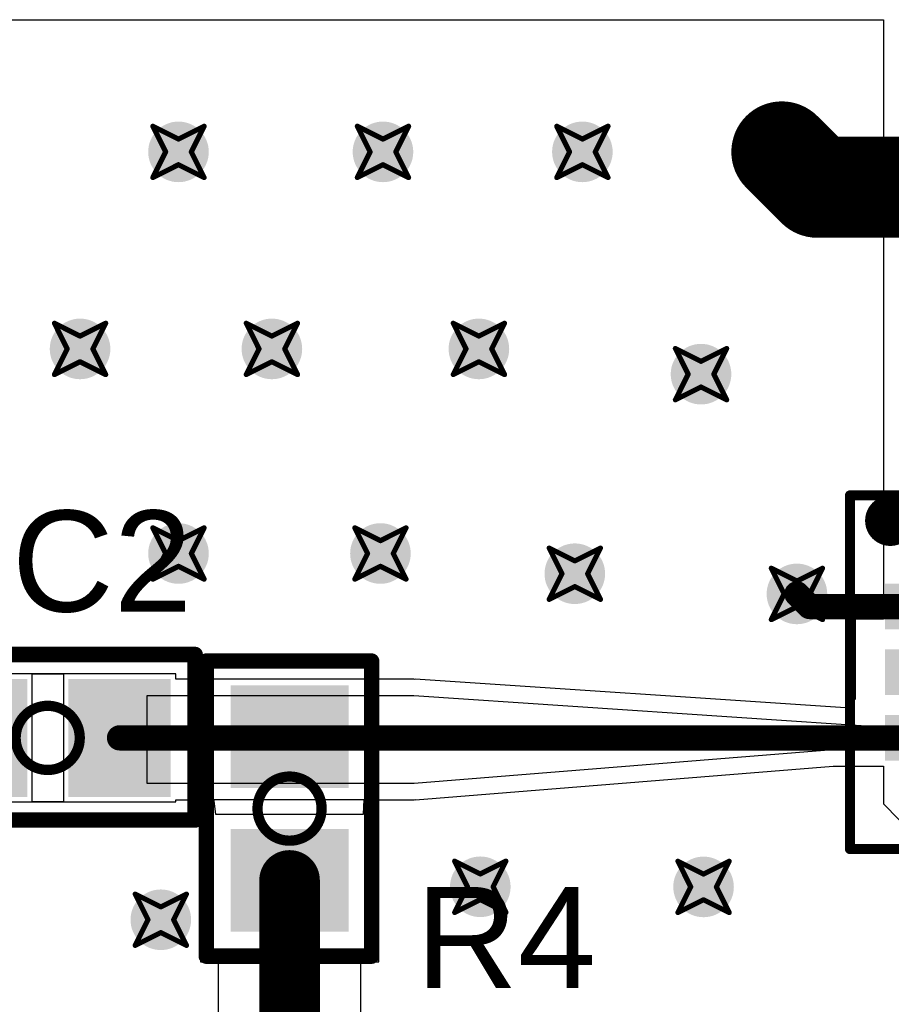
# Model space of a CAD drawing. Header units: millimetres. Extents: x 3.32 to 8.49, y 3.09 to 5.98.
# Tile 18 of 22: x 4.78 to 5.12, y 4.65 to 5.03. Entities that reach past the tile are written whole.
import ezdxf

# ---------------------------------------------------------------- set-up
doc = ezdxf.new("R2010")
doc.units = ezdxf.units.MM
doc.header["$MEASUREMENT"] = 0
for name, color, linetype in [('BottomLayer', 5, 'Continuous'), ('DrillDrawing', 1, 'Continuous'), ('Mechanical13', 56, 'Continuous'), ('Mechanical15', 56, 'Continuous'), ('Mechanical3', 76, 'Continuous'), ('TopLayer', 1, 'Continuous'), ('TopOverlay', 2, 'Continuous'), ('TopPaste', 8, 'Continuous'), ('TopSolder', 216, 'Continuous'), ('ViaHoleLayer', 16, 'Continuous')]:
    doc.layers.add(name, color=color, linetype=linetype)
doc.styles.add('Arial', font='arial.ttf', dxfattribs={"height": 0.2})

# ---------------------------------------------------------------- blocks, each defined once
blk = doc.blocks.new('SDB06A_1')
at = {"layer": 'TopLayer'}
for points in [[(-0.03051, 0.05709), (-0.02067, 0.05709), (-0.02067, 0.03346), (-0.03051, 0.03346)], [(-0.00492, 0.05709), (0.00492, 0.05709), (0.00492, 0.03346), (-0.00492, 0.03346)], [(0.02067, 0.05709), (0.03051, 0.05709), (0.03051, 0.03346), (0.02067, 0.03346)], [(-0.02362, 0.01476), (0.02362, 0.01476), (0.02362, -0.01476), (-0.02362, -0.01476)], [(-0.03051, -0.03346), (-0.02067, -0.03346), (-0.02067, -0.05709), (-0.03051, -0.05709)], [(-0.00492, -0.03346), (0.00492, -0.03346), (0.00492, -0.05709), (-0.00492, -0.05709)], [(0.02067, -0.03346), (0.03051, -0.03346), (0.03051, -0.05709), (0.02067, -0.05709)]]:
    blk.add_hatch(color=1, dxfattribs=at).paths.add_polyline_path(points)
at = {"layer": 'TopPaste'}
for points in [[(-0.03051, 0.05709), (-0.02067, 0.05709), (-0.02067, 0.03346), (-0.03051, 0.03346)], [(-0.00492, 0.05709), (0.00492, 0.05709), (0.00492, 0.03346), (-0.00492, 0.03346)], [(0.02067, 0.05709), (0.03051, 0.05709), (0.03051, 0.03346), (0.02067, 0.03346)], [(-0.02362, 0.01476), (0.02362, 0.01476), (0.02362, -0.01476), (-0.02362, -0.01476)], [(-0.03051, -0.03346), (-0.02067, -0.03346), (-0.02067, -0.05709), (-0.03051, -0.05709)], [(-0.00492, -0.03346), (0.00492, -0.03346), (0.00492, -0.05709), (-0.00492, -0.05709)], [(0.02067, -0.03346), (0.03051, -0.03346), (0.03051, -0.05709), (0.02067, -0.05709)]]:
    blk.add_hatch(color=8, dxfattribs=at).paths.add_polyline_path(points)
at = {"layer": 'TopSolder'}
for points in [[(-0.03451, 0.06109), (-0.01667, 0.06109), (-0.01667, 0.02946), (-0.03451, 0.02946)], [(-0.00892, 0.06109), (0.00892, 0.06109), (0.00892, 0.02946), (-0.00892, 0.02946)], [(0.01667, 0.06109), (0.03451, 0.06109), (0.03451, 0.02946), (0.01667, 0.02946)], [(-0.02762, 0.01876), (0.02762, 0.01876), (0.02762, -0.01876), (-0.02762, -0.01876)], [(-0.03451, -0.02946), (-0.01667, -0.02946), (-0.01667, -0.06109), (-0.03451, -0.06109)], [(-0.00892, -0.02946), (0.00892, -0.02946), (0.00892, -0.06109), (-0.00892, -0.06109)], [(0.01667, -0.02946), (0.03451, -0.02946), (0.03451, -0.06109), (0.01667, -0.06109)]]:
    blk.add_hatch(color=216, dxfattribs=at).paths.add_polyline_path(points)
at = {"layer": 'Mechanical13', "const_width": 0.00394}
for points in [[(-0.04528, -0.05118), (-0.04528, 0.05118)], [(0.04528, 0.05118), (-0.04528, 0.05118)], [(0.04528, -0.05118), (0.04528, 0.05118)], [(0.04528, -0.05118), (-0.04528, -0.05118)]]:
    blk.add_lwpolyline(points, dxfattribs=at)
at = {"layer": 'Mechanical13'}
for points, const_width in [([(-0.04626, 0.05118, 1), (-0.04429, 0.05118, 1)], 0.00197), ([(-0.04626, 0.05118, 1), (-0.04429, 0.05118, 1)], 0.00197), ([(0.04429, 0.05118, 1), (0.04626, 0.05118, 1)], 0.00197), ([(0.04429, 0.05118, 1), (0.04626, 0.05118, 1)], 0.00197), ([(0.01181, 0.01378, 1), (-0.02756, 0.01378, 1)], 0.00394), ([(-0.02854, 0.01378, 1), (-0.02657, 0.01378, 1)], 0.00197), ([(0.01083, 0.01378, 1), (0.0128, 0.01378, 1)], 0.00197), ([(-0.04626, -0.05118, 1), (-0.04429, -0.05118, 1)], 0.00197), ([(-0.04626, -0.05118, 1), (-0.04429, -0.05118, 1)], 0.00197), ([(0.04429, -0.05118, 1), (0.04626, -0.05118, 1)], 0.00197), ([(0.04429, -0.05118, 1), (0.04626, -0.05118, 1)], 0.00197)]:
    blk.add_lwpolyline(points, format="xyb", close=True, dxfattribs=dict(at, const_width=const_width))
at = {"layer": 'Mechanical15', "const_width": 0.00394}
for points in [[(-0.0689, -0.0748), (-0.0689, 0.0748)], [(0.0689, 0.0748), (-0.0689, 0.0748)], [(0.0689, -0.0748), (0.0689, 0.0748)], [(0, -0.01969), (0, 0.01969)], [(0.01969, 0), (-0.01969, 0)], [(0.0689, -0.0748), (-0.0689, -0.0748)]]:
    blk.add_lwpolyline(points, dxfattribs=at)
at = {"layer": 'Mechanical15', "const_width": 0.00197}
for points in [[(-0.06988, 0.0748, 1), (-0.06791, 0.0748, 1)], [(-0.06988, 0.0748, 1), (-0.06791, 0.0748, 1)], [(0.06791, 0.0748, 1), (0.06988, 0.0748, 1)], [(0.06791, 0.0748, 1), (0.06988, 0.0748, 1)], [(-0.00098, 0.01969, 1), (0.00098, 0.01969, 1)], [(-0.02067, 0, 1), (-0.0187, 0, 1)], [(0.0187, 0, 1), (0.02067, 0, 1)], [(-0.00098, -0.01969, 1), (0.00098, -0.01969, 1)], [(-0.06988, -0.0748, 1), (-0.06791, -0.0748, 1)], [(-0.06988, -0.0748, 1), (-0.06791, -0.0748, 1)], [(0.06791, -0.0748, 1), (0.06988, -0.0748, 1)], [(0.06791, -0.0748, 1), (0.06988, -0.0748, 1)]]:
    blk.add_lwpolyline(points, format="xyb", close=True, dxfattribs=at)
at = {"layer": 'TopOverlay', "const_width": 0.00591}
for points in [[(-0.04528, 0.01969), (-0.04528, 0.05118)], [(-0.03937, 0.05118), (-0.04528, 0.05118)], [(0.04528, 0.05118), (0.03937, 0.05118)], [(0.04528, 0.01969), (0.04528, 0.05118)], [(-0.04528, -0.05118), (-0.04528, -0.01969)], [(0.04528, -0.05118), (0.04528, -0.01969)], [(-0.03937, -0.05118), (-0.04528, -0.05118)], [(0.04528, -0.05118), (0.03937, -0.05118)]]:
    blk.add_lwpolyline(points, dxfattribs=at)
at = {"layer": 'TopOverlay'}
for points, const_width in [([(-0.04675, 0.05118, 1), (-0.0438, 0.05118, 1)], 0.00295), ([(-0.04675, 0.05118, 1), (-0.0438, 0.05118, 1)], 0.00295), ([(-0.04085, 0.05118, 1), (-0.03789, 0.05118, 1)], 0.00295), ([(0.03789, 0.05118, 1), (0.04085, 0.05118, 1)], 0.00295), ([(0.0438, 0.05118, 1), (0.04675, 0.05118, 1)], 0.00295), ([(0.0438, 0.05118, 1), (0.04675, 0.05118, 1)], 0.00295), ([(-0.04675, 0.01969, 1), (-0.0438, 0.01969, 1)], 0.00295), ([(0.0438, 0.01969, 1), (0.04675, 0.01969, 1)], 0.00295), ([(-0.04675, -0.01969, 1), (-0.0438, -0.01969, 1)], 0.00295), ([(0.0438, -0.01969, 1), (0.04675, -0.01969, 1)], 0.00295), ([(-0.05413, -0.05906, 1), (-0.06398, -0.05906, 1)], 0.00984), ([(-0.04675, -0.05118, 1), (-0.0438, -0.05118, 1)], 0.00295), ([(-0.04675, -0.05118, 1), (-0.0438, -0.05118, 1)], 0.00295), ([(-0.04085, -0.05118, 1), (-0.03789, -0.05118, 1)], 0.00295), ([(0.03789, -0.05118, 1), (0.04085, -0.05118, 1)], 0.00295), ([(0.0438, -0.05118, 1), (0.04675, -0.05118, 1)], 0.00295), ([(0.0438, -0.05118, 1), (0.04675, -0.05118, 1)], 0.00295), ([(-0.06644, -0.05906, 1), (-0.06152, -0.05906, 1)], 0.00492), ([(-0.05659, -0.05906, 1), (-0.05167, -0.05906, 1)], 0.00492)]:
    blk.add_lwpolyline(points, format="xyb", close=True, dxfattribs=dict(at, const_width=const_width))
blk = doc.blocks.new('SM_RC_0603_4')
at = {"layer": 'TopLayer'}
for points in [[(-0.044, -0.019), (-0.044, 0.019), (-0.012, 0.019), (-0.012, -0.019)], [(0.012, -0.019), (0.012, 0.019), (0.044, 0.019), (0.044, -0.019)]]:
    blk.add_hatch(color=1, dxfattribs=at).paths.add_polyline_path(points)
at = {"layer": 'TopPaste'}
for points in [[(-0.044, -0.019), (-0.044, 0.019), (-0.012, 0.019), (-0.012, -0.019)], [(0.012, -0.019), (0.012, 0.019), (0.044, 0.019), (0.044, -0.019)]]:
    blk.add_hatch(color=8, dxfattribs=at).paths.add_polyline_path(points)
at = {"layer": 'TopSolder'}
for points in [[(-0.048, -0.023), (-0.048, 0.023), (-0.008, 0.023), (-0.008, -0.023)], [(0.008, -0.023), (0.008, 0.023), (0.048, 0.023), (0.048, -0.023)]]:
    blk.add_hatch(color=216, dxfattribs=at).paths.add_polyline_path(points)
at = {"layer": 'Mechanical3', "const_width": 0.004}
for points in [[(-0.0125, 0, -0.414214), (0, 0.0125)], [(0, 0.0125, -0.414214), (0.0125, 0)], [(0, -0.0125, -0.414214), (-0.0125, 0)], [(0.0125, 0, -0.414214), (0, -0.0125)]]:
    blk.add_lwpolyline(points, format="xyb", dxfattribs=at)
at = {"layer": 'Mechanical3', "const_width": 0.002}
for points in [[(-0.001, 0.0125, 1), (0.001, 0.0125, 1)], [(-0.001, 0.0125, 1), (0.001, 0.0125, 1)], [(-0.0135, 0, 1), (-0.0115, 0, 1)], [(-0.0135, 0, 1), (-0.0115, 0, 1)], [(0.0115, 0, 1), (0.0135, 0, 1)], [(0.0115, 0, 1), (0.0135, 0, 1)], [(-0.001, -0.0125, 1), (0.001, -0.0125, 1)], [(-0.001, -0.0125, 1), (0.001, -0.0125, 1)]]:
    blk.add_lwpolyline(points, format="xyb", close=True, dxfattribs=at)
at = {"layer": 'TopOverlay', "const_width": 0.006}
for points in [[(-0.0575, -0.0325), (-0.0575, 0.032)], [(0.0575, 0.032), (-0.0575, 0.032)], [(0.0575, -0.0325), (0.0575, 0.032)], [(0.0575, -0.0325), (-0.0575, -0.0325)]]:
    blk.add_lwpolyline(points, dxfattribs=at)
at = {"layer": 'TopOverlay', "const_width": 0.003}
for points in [[(-0.059, 0.032, 1), (-0.056, 0.032, 1)], [(-0.059, 0.032, 1), (-0.056, 0.032, 1)], [(0.056, 0.032, 1), (0.059, 0.032, 1)], [(0.056, 0.032, 1), (0.059, 0.032, 1)], [(-0.059, -0.0325, 1), (-0.056, -0.0325, 1)], [(-0.059, -0.0325, 1), (-0.056, -0.0325, 1)], [(0.056, -0.0325, 1), (0.059, -0.0325, 1)], [(0.056, -0.0325, 1), (0.059, -0.0325, 1)]]:
    blk.add_lwpolyline(points, format="xyb", close=True, dxfattribs=at)
blk = doc.blocks.new('SM_RC_0603_16')
at = {"layer": 'TopLayer'}
for points in [[(-0.044, -0.019), (-0.044, 0.019), (-0.012, 0.019), (-0.012, -0.019)], [(0.012, -0.019), (0.012, 0.019), (0.044, 0.019), (0.044, -0.019)]]:
    blk.add_hatch(color=1, dxfattribs=at).paths.add_polyline_path(points)
at = {"layer": 'TopPaste'}
for points in [[(-0.044, -0.019), (-0.044, 0.019), (-0.012, 0.019), (-0.012, -0.019)], [(0.012, -0.019), (0.012, 0.019), (0.044, 0.019), (0.044, -0.019)]]:
    blk.add_hatch(color=8, dxfattribs=at).paths.add_polyline_path(points)
at = {"layer": 'TopSolder'}
for points in [[(-0.048, -0.023), (-0.048, 0.023), (-0.008, 0.023), (-0.008, -0.023)], [(0.008, -0.023), (0.008, 0.023), (0.048, 0.023), (0.048, -0.023)]]:
    blk.add_hatch(color=216, dxfattribs=at).paths.add_polyline_path(points)
at = {"layer": 'Mechanical3', "const_width": 0.004}
for points in [[(-0.0125, 0, -0.414214), (0, 0.0125)], [(0, 0.0125, -0.414214), (0.0125, 0)], [(0, -0.0125, -0.414214), (-0.0125, 0)], [(0.0125, 0, -0.414214), (0, -0.0125)]]:
    blk.add_lwpolyline(points, format="xyb", dxfattribs=at)
at = {"layer": 'Mechanical3', "const_width": 0.002}
for points in [[(-0.001, 0.0125, 1), (0.001, 0.0125, 1)], [(-0.001, 0.0125, 1), (0.001, 0.0125, 1)], [(-0.0135, 0, 1), (-0.0115, 0, 1)], [(-0.0135, 0, 1), (-0.0115, 0, 1)], [(0.0115, 0, 1), (0.0135, 0, 1)], [(0.0115, 0, 1), (0.0135, 0, 1)], [(-0.001, -0.0125, 1), (0.001, -0.0125, 1)], [(-0.001, -0.0125, 1), (0.001, -0.0125, 1)]]:
    blk.add_lwpolyline(points, format="xyb", close=True, dxfattribs=at)
at = {"layer": 'TopOverlay', "const_width": 0.006}
for points in [[(-0.0575, 0.032), (-0.0575, -0.0325)], [(0.0575, 0.032), (-0.0575, 0.032)], [(0.0575, 0.032), (0.0575, -0.0325)], [(0.0575, -0.0325), (-0.0575, -0.0325)]]:
    blk.add_lwpolyline(points, dxfattribs=at)
at = {"layer": 'TopOverlay', "const_width": 0.003}
for points in [[(-0.059, 0.032, 1), (-0.056, 0.032, 1)], [(-0.059, 0.032, 1), (-0.056, 0.032, 1)], [(0.056, 0.032, 1), (0.059, 0.032, 1)], [(0.056, 0.032, 1), (0.059, 0.032, 1)], [(-0.059, -0.0325, 1), (-0.056, -0.0325, 1)], [(-0.059, -0.0325, 1), (-0.056, -0.0325, 1)], [(0.056, -0.0325, 1), (0.059, -0.0325, 1)], [(0.056, -0.0325, 1), (0.059, -0.0325, 1)]]:
    blk.add_lwpolyline(points, format="xyb", close=True, dxfattribs=at)

msp = doc.modelspace()

# ---------------------------------------------------------------- hatches: boundary and pattern name
at = {"layer": 'BottomLayer'}
h = msp.add_hatch(color=5, dxfattribs=at)
edge = h.paths.add_edge_path()
edge.add_arc((4.83858, 4.98032), 0.01181, 0, 360)
h = msp.add_hatch(color=5, dxfattribs=at)
edge = h.paths.add_edge_path()
edge.add_arc((4.91831, 4.98032), 0.01181, 0, 360)
h = msp.add_hatch(color=5, dxfattribs=at)
edge = h.paths.add_edge_path()
edge.add_arc((4.99606, 4.98032), 0.01181, 0, 360)
h = msp.add_hatch(color=5, dxfattribs=at)
edge = h.paths.add_edge_path()
edge.add_arc((5.07382, 4.98032), 0.01181, 0, 360)
h = msp.add_hatch(color=5, dxfattribs=at)
edge = h.paths.add_edge_path()
edge.add_arc((4.8002, 4.90354), 0.01181, 0, 360)
h = msp.add_hatch(color=5, dxfattribs=at)
edge = h.paths.add_edge_path()
edge.add_arc((4.875, 4.90354), 0.01181, 0, 360)
h = msp.add_hatch(color=5, dxfattribs=at)
edge = h.paths.add_edge_path()
edge.add_arc((4.95571, 4.90354), 0.01181, 0, 360)
h = msp.add_hatch(color=5, dxfattribs=at)
edge = h.paths.add_edge_path()
edge.add_arc((5.04232, 4.8937), 0.01181, 0, 360)
h = msp.add_hatch(color=5, dxfattribs=at)
edge = h.paths.add_edge_path()
edge.add_arc((4.83858, 4.82382), 0.01181, 0, 360)
h = msp.add_hatch(color=5, dxfattribs=at)
edge = h.paths.add_edge_path()
edge.add_arc((4.91732, 4.82382), 0.01181, 0, 360)
h = msp.add_hatch(color=5, dxfattribs=at)
edge = h.paths.add_edge_path()
edge.add_arc((4.99311, 4.81594), 0.01181, 0, 360)
h = msp.add_hatch(color=5, dxfattribs=at)
edge = h.paths.add_edge_path()
edge.add_arc((5.07972, 4.80807), 0.01181, 0, 360)
h = msp.add_hatch(color=5, dxfattribs=at)
edge = h.paths.add_edge_path()
edge.add_arc((4.95626, 4.69395), 0.01181, 0, 360)
h = msp.add_hatch(color=5, dxfattribs=at)
edge = h.paths.add_edge_path()
edge.add_arc((5.04331, 4.6939), 0.01181, 0, 360)
h = msp.add_hatch(color=5, dxfattribs=at)
edge = h.paths.add_edge_path()
edge.add_arc((4.83169, 4.6811), 0.01181, 0, 360)
at = {"layer": 'TopLayer'}
h = msp.add_hatch(color=1, dxfattribs=at)
edge = h.paths.add_edge_path()
edge.add_arc((4.83858, 4.98032), 0.01181, 0, 360)
h = msp.add_hatch(color=1, dxfattribs=at)
edge = h.paths.add_edge_path()
edge.add_arc((4.91831, 4.98032), 0.01181, 0, 360)
h = msp.add_hatch(color=1, dxfattribs=at)
edge = h.paths.add_edge_path()
edge.add_arc((4.99606, 4.98032), 0.01181, 0, 360)
h = msp.add_hatch(color=1, dxfattribs=at)
edge = h.paths.add_edge_path()
edge.add_arc((5.07382, 4.98032), 0.01181, 0, 360)
h = msp.add_hatch(color=1, dxfattribs=at)
edge = h.paths.add_edge_path()
edge.add_arc((4.8002, 4.90354), 0.01181, 0, 360)
h = msp.add_hatch(color=1, dxfattribs=at)
edge = h.paths.add_edge_path()
edge.add_arc((4.875, 4.90354), 0.01181, 0, 360)
h = msp.add_hatch(color=1, dxfattribs=at)
edge = h.paths.add_edge_path()
edge.add_arc((4.95571, 4.90354), 0.01181, 0, 360)
h = msp.add_hatch(color=1, dxfattribs=at)
edge = h.paths.add_edge_path()
edge.add_arc((5.04232, 4.8937), 0.01181, 0, 360)
h = msp.add_hatch(color=1, dxfattribs=at)
edge = h.paths.add_edge_path()
edge.add_arc((4.83858, 4.82382), 0.01181, 0, 360)
h = msp.add_hatch(color=1, dxfattribs=at)
edge = h.paths.add_edge_path()
edge.add_arc((4.91732, 4.82382), 0.01181, 0, 360)
h = msp.add_hatch(color=1, dxfattribs=at)
edge = h.paths.add_edge_path()
edge.add_arc((4.99311, 4.81594), 0.01181, 0, 360)
h = msp.add_hatch(color=1, dxfattribs=at)
edge = h.paths.add_edge_path()
edge.add_arc((5.07972, 4.80807), 0.01181, 0, 360)
h = msp.add_hatch(color=1, dxfattribs=at)
edge = h.paths.add_edge_path()
edge.add_arc((4.95626, 4.69395), 0.01181, 0, 360)
h = msp.add_hatch(color=1, dxfattribs=at)
edge = h.paths.add_edge_path()
edge.add_arc((5.04331, 4.6939), 0.01181, 0, 360)
h = msp.add_hatch(color=1, dxfattribs=at)
edge = h.paths.add_edge_path()
edge.add_arc((4.83169, 4.6811), 0.01181, 0, 360)
at = {"layer": 'ViaHoleLayer'}
h = msp.add_hatch(color=16, dxfattribs=at)
edge = h.paths.add_edge_path()
edge.add_arc((4.83858, 4.98032), 0.00591, 0, 360)
h = msp.add_hatch(color=16, dxfattribs=at)
edge = h.paths.add_edge_path()
edge.add_arc((4.91831, 4.98032), 0.00591, 0, 360)
h = msp.add_hatch(color=16, dxfattribs=at)
edge = h.paths.add_edge_path()
edge.add_arc((4.99606, 4.98032), 0.00591, 0, 360)
h = msp.add_hatch(color=16, dxfattribs=at)
edge = h.paths.add_edge_path()
edge.add_arc((5.07382, 4.98032), 0.00591, 0, 360)
h = msp.add_hatch(color=16, dxfattribs=at)
edge = h.paths.add_edge_path()
edge.add_arc((4.8002, 4.90354), 0.00591, 0, 360)
h = msp.add_hatch(color=16, dxfattribs=at)
edge = h.paths.add_edge_path()
edge.add_arc((4.875, 4.90354), 0.00591, 0, 360)
h = msp.add_hatch(color=16, dxfattribs=at)
edge = h.paths.add_edge_path()
edge.add_arc((4.95571, 4.90354), 0.00591, 0, 360)
h = msp.add_hatch(color=16, dxfattribs=at)
edge = h.paths.add_edge_path()
edge.add_arc((5.04232, 4.8937), 0.00591, 0, 360)
h = msp.add_hatch(color=16, dxfattribs=at)
edge = h.paths.add_edge_path()
edge.add_arc((4.83858, 4.82382), 0.00591, 0, 360)
h = msp.add_hatch(color=16, dxfattribs=at)
edge = h.paths.add_edge_path()
edge.add_arc((4.91732, 4.82382), 0.00591, 0, 360)
h = msp.add_hatch(color=16, dxfattribs=at)
edge = h.paths.add_edge_path()
edge.add_arc((4.99311, 4.81594), 0.00591, 0, 360)
h = msp.add_hatch(color=16, dxfattribs=at)
edge = h.paths.add_edge_path()
edge.add_arc((5.07972, 4.80807), 0.00591, 0, 360)
h = msp.add_hatch(color=16, dxfattribs=at)
edge = h.paths.add_edge_path()
edge.add_arc((4.95626, 4.69395), 0.00591, 0, 360)
h = msp.add_hatch(color=16, dxfattribs=at)
edge = h.paths.add_edge_path()
edge.add_arc((5.04331, 4.6939), 0.00591, 0, 360)
h = msp.add_hatch(color=16, dxfattribs=at)
edge = h.paths.add_edge_path()
edge.add_arc((4.83169, 4.6811), 0.00591, 0, 360)

# ---------------------------------------------------------------- linework, layer by layer
at = {"layer": 'DrillDrawing', "const_width": 0.002}
for points in [[(4.82858, 4.99031), (4.83858, 4.98531)], [(4.82858, 4.99031), (4.83358, 4.98032)], [(4.83858, 4.98531), (4.84858, 4.99031)], [(4.84358, 4.98032), (4.84858, 4.99031)], [(4.90831, 4.99031), (4.91831, 4.98531)], [(4.90831, 4.99031), (4.91331, 4.98032)], [(4.91831, 4.98531), (4.92831, 4.99031)], [(4.92331, 4.98032), (4.92831, 4.99031)], [(4.98606, 4.99031), (4.99606, 4.98531)], [(4.98606, 4.99031), (4.99106, 4.98032)], [(4.99606, 4.98531), (5.00606, 4.99031)], [(5.00106, 4.98032), (5.00606, 4.99031)], [(5.06382, 4.99031), (5.07382, 4.98531)], [(5.06382, 4.99031), (5.06882, 4.98032)], [(5.07382, 4.98531), (5.08382, 4.99031)], [(5.07882, 4.98032), (5.08382, 4.99031)], [(4.82858, 4.97032), (4.83358, 4.98032)], [(4.84358, 4.98032), (4.84858, 4.97032)], [(4.90831, 4.97032), (4.91331, 4.98032)], [(4.92331, 4.98032), (4.92831, 4.97032)], [(4.98606, 4.97032), (4.99106, 4.98032)], [(5.00106, 4.98032), (5.00606, 4.97032)], [(5.06382, 4.97032), (5.06882, 4.98032)], [(5.07882, 4.98032), (5.08382, 4.97032)], [(4.82858, 4.97032), (4.83858, 4.97532)], [(4.83858, 4.97532), (4.84858, 4.97032)], [(4.90831, 4.97032), (4.91831, 4.97532)], [(4.91831, 4.97532), (4.92831, 4.97032)], [(4.98606, 4.97032), (4.99606, 4.97532)], [(4.99606, 4.97532), (5.00606, 4.97032)], [(5.06382, 4.97032), (5.07382, 4.97532)], [(5.07382, 4.97532), (5.08382, 4.97032)], [(4.7902, 4.91354), (4.8002, 4.90854)], [(4.7902, 4.91354), (4.7952, 4.90354)], [(4.8002, 4.90854), (4.8102, 4.91354)], [(4.8052, 4.90354), (4.8102, 4.91354)], [(4.865, 4.91354), (4.875, 4.90854)], [(4.865, 4.91354), (4.87, 4.90354)], [(4.875, 4.90854), (4.885, 4.91354)], [(4.88, 4.90354), (4.885, 4.91354)], [(4.94571, 4.91354), (4.95571, 4.90854)], [(4.94571, 4.91354), (4.95071, 4.90354)], [(4.95571, 4.90854), (4.96571, 4.91354)], [(4.96071, 4.90354), (4.96571, 4.91354)], [(4.7902, 4.89354), (4.7952, 4.90354)], [(4.8052, 4.90354), (4.8102, 4.89354)], [(4.865, 4.89354), (4.87, 4.90354)], [(4.88, 4.90354), (4.885, 4.89354)], [(4.94571, 4.89354), (4.95071, 4.90354)], [(4.96071, 4.90354), (4.96571, 4.89354)], [(5.03232, 4.9037), (5.04232, 4.8987)], [(5.03232, 4.9037), (5.03732, 4.8937)], [(5.04232, 4.8987), (5.05232, 4.9037)], [(5.04732, 4.8937), (5.05232, 4.9037)], [(4.7902, 4.89354), (4.8002, 4.89854)], [(4.8002, 4.89854), (4.8102, 4.89354)], [(4.865, 4.89354), (4.875, 4.89854)], [(4.875, 4.89854), (4.885, 4.89354)], [(4.94571, 4.89354), (4.95571, 4.89854)], [(4.95571, 4.89854), (4.96571, 4.89354)], [(5.03232, 4.8837), (5.03732, 4.8937)], [(5.04732, 4.8937), (5.05232, 4.8837)], [(5.03232, 4.8837), (5.04232, 4.8887)], [(5.04232, 4.8887), (5.05232, 4.8837)], [(4.82858, 4.83382), (4.83858, 4.82882)], [(4.82858, 4.83382), (4.83358, 4.82382)], [(4.83858, 4.82882), (4.84858, 4.83382)], [(4.84358, 4.82382), (4.84858, 4.83382)], [(4.90732, 4.83382), (4.91732, 4.82882)], [(4.90732, 4.83382), (4.91232, 4.82382)], [(4.91732, 4.82882), (4.92732, 4.83382)], [(4.92232, 4.82382), (4.92732, 4.83382)], [(4.98311, 4.82594), (4.99311, 4.82094)], [(4.98311, 4.82594), (4.98811, 4.81594)], [(4.99311, 4.82094), (5.00311, 4.82594)], [(4.99811, 4.81594), (5.00311, 4.82594)], [(4.82858, 4.81382), (4.83358, 4.82382)], [(4.84358, 4.82382), (4.84858, 4.81382)], [(4.90732, 4.81382), (4.91232, 4.82382)], [(4.92232, 4.82382), (4.92732, 4.81382)], [(4.82858, 4.81382), (4.83858, 4.81882)], [(4.83858, 4.81882), (4.84858, 4.81382)], [(4.90732, 4.81382), (4.91732, 4.81882)], [(4.91732, 4.81882), (4.92732, 4.81382)], [(5.06972, 4.81807), (5.07972, 4.81307)], [(5.06972, 4.81807), (5.07472, 4.80807)], [(5.07972, 4.81307), (5.08972, 4.81807)], [(5.08472, 4.80807), (5.08972, 4.81807)], [(4.98311, 4.80594), (4.98811, 4.81594)], [(4.99811, 4.81594), (5.00311, 4.80594)], [(4.98311, 4.80594), (4.99311, 4.81094)], [(4.99311, 4.81094), (5.00311, 4.80594)], [(5.06972, 4.79807), (5.07472, 4.80807)], [(5.08472, 4.80807), (5.08972, 4.79807)], [(5.06972, 4.79807), (5.07972, 4.80307)], [(5.07972, 4.80307), (5.08972, 4.79807)], [(4.94626, 4.70395), (4.95626, 4.69895)], [(4.94626, 4.70395), (4.95126, 4.69395)], [(4.95626, 4.69895), (4.96626, 4.70395)], [(4.96126, 4.69395), (4.96626, 4.70395)], [(5.03331, 4.7039), (5.04331, 4.6989)], [(5.03331, 4.7039), (5.03831, 4.6939)], [(5.04331, 4.6989), (5.05331, 4.7039)], [(5.04831, 4.6939), (5.05331, 4.7039)], [(4.94626, 4.68395), (4.95126, 4.69395)], [(4.96126, 4.69395), (4.96626, 4.68395)], [(5.03331, 4.6839), (5.03831, 4.6939)], [(5.04831, 4.6939), (5.05331, 4.6839)], [(4.82169, 4.6911), (4.83169, 4.6861)], [(4.82169, 4.6911), (4.82669, 4.6811)], [(4.83169, 4.6861), (4.84169, 4.6911)], [(4.83669, 4.6811), (4.84169, 4.6911)], [(4.94626, 4.68395), (4.95626, 4.68895)], [(4.95626, 4.68895), (4.96626, 4.68395)], [(5.03331, 4.6839), (5.04331, 4.6889)], [(5.04331, 4.6889), (5.05331, 4.6839)], [(4.82169, 4.6711), (4.82669, 4.6811)], [(4.83669, 4.6811), (4.84169, 4.6711)], [(4.82169, 4.6711), (4.83169, 4.6761)], [(4.83169, 4.6761), (4.84169, 4.6711)]]:
    msp.add_lwpolyline(points, dxfattribs=at)
at = {"layer": 'DrillDrawing', "const_width": 0.001}
for points in [[(4.82808, 4.99031, 1), (4.82908, 4.99031, 1)], [(4.82808, 4.99031, 1), (4.82908, 4.99031, 1)], [(4.84808, 4.99031, 1), (4.84908, 4.99031, 1)], [(4.84808, 4.99031, 1), (4.84908, 4.99031, 1)], [(4.90781, 4.99031, 1), (4.90881, 4.99031, 1)], [(4.90781, 4.99031, 1), (4.90881, 4.99031, 1)], [(4.92781, 4.99031, 1), (4.92881, 4.99031, 1)], [(4.92781, 4.99031, 1), (4.92881, 4.99031, 1)], [(4.98556, 4.99031, 1), (4.98656, 4.99031, 1)], [(4.98556, 4.99031, 1), (4.98656, 4.99031, 1)], [(5.00556, 4.99031, 1), (5.00656, 4.99031, 1)], [(5.00556, 4.99031, 1), (5.00656, 4.99031, 1)], [(5.06332, 4.99031, 1), (5.06432, 4.99031, 1)], [(5.06332, 4.99031, 1), (5.06432, 4.99031, 1)], [(5.08332, 4.99031, 1), (5.08432, 4.99031, 1)], [(5.08332, 4.99031, 1), (5.08432, 4.99031, 1)], [(4.83808, 4.98531, 1), (4.83908, 4.98531, 1)], [(4.83808, 4.98531, 1), (4.83908, 4.98531, 1)], [(4.91781, 4.98531, 1), (4.91881, 4.98531, 1)], [(4.91781, 4.98531, 1), (4.91881, 4.98531, 1)], [(4.99556, 4.98531, 1), (4.99656, 4.98531, 1)], [(4.99556, 4.98531, 1), (4.99656, 4.98531, 1)], [(5.07332, 4.98531, 1), (5.07432, 4.98531, 1)], [(5.07332, 4.98531, 1), (5.07432, 4.98531, 1)], [(4.83308, 4.98032, 1), (4.83408, 4.98032, 1)], [(4.83308, 4.98032, 1), (4.83408, 4.98032, 1)], [(4.84308, 4.98032, 1), (4.84408, 4.98032, 1)], [(4.84308, 4.98032, 1), (4.84408, 4.98032, 1)], [(4.91281, 4.98032, 1), (4.91381, 4.98032, 1)], [(4.91281, 4.98032, 1), (4.91381, 4.98032, 1)], [(4.92281, 4.98032, 1), (4.92381, 4.98032, 1)], [(4.92281, 4.98032, 1), (4.92381, 4.98032, 1)], [(4.99056, 4.98032, 1), (4.99156, 4.98032, 1)], [(4.99056, 4.98032, 1), (4.99156, 4.98032, 1)], [(5.00056, 4.98032, 1), (5.00156, 4.98032, 1)], [(5.00056, 4.98032, 1), (5.00156, 4.98032, 1)], [(5.06832, 4.98032, 1), (5.06932, 4.98032, 1)], [(5.06832, 4.98032, 1), (5.06932, 4.98032, 1)], [(5.07832, 4.98032, 1), (5.07932, 4.98032, 1)], [(5.07832, 4.98032, 1), (5.07932, 4.98032, 1)], [(4.83808, 4.97532, 1), (4.83908, 4.97532, 1)], [(4.83808, 4.97532, 1), (4.83908, 4.97532, 1)], [(4.91781, 4.97532, 1), (4.91881, 4.97532, 1)], [(4.91781, 4.97532, 1), (4.91881, 4.97532, 1)], [(4.99556, 4.97532, 1), (4.99656, 4.97532, 1)], [(4.99556, 4.97532, 1), (4.99656, 4.97532, 1)], [(5.07332, 4.97532, 1), (5.07432, 4.97532, 1)], [(5.07332, 4.97532, 1), (5.07432, 4.97532, 1)], [(4.82808, 4.97032, 1), (4.82908, 4.97032, 1)], [(4.82808, 4.97032, 1), (4.82908, 4.97032, 1)], [(4.84808, 4.97032, 1), (4.84908, 4.97032, 1)], [(4.84808, 4.97032, 1), (4.84908, 4.97032, 1)], [(4.90781, 4.97032, 1), (4.90881, 4.97032, 1)], [(4.90781, 4.97032, 1), (4.90881, 4.97032, 1)], [(4.92781, 4.97032, 1), (4.92881, 4.97032, 1)], [(4.92781, 4.97032, 1), (4.92881, 4.97032, 1)], [(4.98556, 4.97032, 1), (4.98656, 4.97032, 1)], [(4.98556, 4.97032, 1), (4.98656, 4.97032, 1)], [(5.00556, 4.97032, 1), (5.00656, 4.97032, 1)], [(5.00556, 4.97032, 1), (5.00656, 4.97032, 1)], [(5.06332, 4.97032, 1), (5.06432, 4.97032, 1)], [(5.06332, 4.97032, 1), (5.06432, 4.97032, 1)], [(5.08332, 4.97032, 1), (5.08432, 4.97032, 1)], [(5.08332, 4.97032, 1), (5.08432, 4.97032, 1)], [(4.7897, 4.91354, 1), (4.7907, 4.91354, 1)], [(4.7897, 4.91354, 1), (4.7907, 4.91354, 1)], [(4.8097, 4.91354, 1), (4.8107, 4.91354, 1)], [(4.8097, 4.91354, 1), (4.8107, 4.91354, 1)], [(4.8645, 4.91354, 1), (4.8655, 4.91354, 1)], [(4.8645, 4.91354, 1), (4.8655, 4.91354, 1)], [(4.8845, 4.91354, 1), (4.8855, 4.91354, 1)], [(4.8845, 4.91354, 1), (4.8855, 4.91354, 1)], [(4.94521, 4.91354, 1), (4.94621, 4.91354, 1)], [(4.94521, 4.91354, 1), (4.94621, 4.91354, 1)], [(4.96521, 4.91354, 1), (4.96621, 4.91354, 1)], [(4.96521, 4.91354, 1), (4.96621, 4.91354, 1)], [(4.7997, 4.90854, 1), (4.8007, 4.90854, 1)], [(4.7997, 4.90854, 1), (4.8007, 4.90854, 1)], [(4.8745, 4.90854, 1), (4.8755, 4.90854, 1)], [(4.8745, 4.90854, 1), (4.8755, 4.90854, 1)], [(4.95521, 4.90854, 1), (4.95621, 4.90854, 1)], [(4.95521, 4.90854, 1), (4.95621, 4.90854, 1)], [(4.7947, 4.90354, 1), (4.7957, 4.90354, 1)], [(4.7947, 4.90354, 1), (4.7957, 4.90354, 1)], [(4.8047, 4.90354, 1), (4.8057, 4.90354, 1)], [(4.8047, 4.90354, 1), (4.8057, 4.90354, 1)], [(4.8695, 4.90354, 1), (4.8705, 4.90354, 1)], [(4.8695, 4.90354, 1), (4.8705, 4.90354, 1)], [(4.8795, 4.90354, 1), (4.8805, 4.90354, 1)], [(4.8795, 4.90354, 1), (4.8805, 4.90354, 1)], [(4.95021, 4.90354, 1), (4.95121, 4.90354, 1)], [(4.95021, 4.90354, 1), (4.95121, 4.90354, 1)], [(4.96021, 4.90354, 1), (4.96121, 4.90354, 1)], [(4.96021, 4.90354, 1), (4.96121, 4.90354, 1)], [(5.03182, 4.9037, 1), (5.03282, 4.9037, 1)], [(5.03182, 4.9037, 1), (5.03282, 4.9037, 1)], [(5.05182, 4.9037, 1), (5.05282, 4.9037, 1)], [(5.05182, 4.9037, 1), (5.05282, 4.9037, 1)], [(4.7997, 4.89854, 1), (4.8007, 4.89854, 1)], [(4.7997, 4.89854, 1), (4.8007, 4.89854, 1)], [(4.8745, 4.89854, 1), (4.8755, 4.89854, 1)], [(4.8745, 4.89854, 1), (4.8755, 4.89854, 1)], [(4.95521, 4.89854, 1), (4.95621, 4.89854, 1)], [(4.95521, 4.89854, 1), (4.95621, 4.89854, 1)], [(5.04182, 4.8987, 1), (5.04282, 4.8987, 1)], [(5.04182, 4.8987, 1), (5.04282, 4.8987, 1)], [(4.7897, 4.89354, 1), (4.7907, 4.89354, 1)], [(4.7897, 4.89354, 1), (4.7907, 4.89354, 1)], [(4.8097, 4.89354, 1), (4.8107, 4.89354, 1)], [(4.8097, 4.89354, 1), (4.8107, 4.89354, 1)], [(4.8645, 4.89354, 1), (4.8655, 4.89354, 1)], [(4.8645, 4.89354, 1), (4.8655, 4.89354, 1)], [(4.8845, 4.89354, 1), (4.8855, 4.89354, 1)], [(4.8845, 4.89354, 1), (4.8855, 4.89354, 1)], [(4.94521, 4.89354, 1), (4.94621, 4.89354, 1)], [(4.94521, 4.89354, 1), (4.94621, 4.89354, 1)], [(4.96521, 4.89354, 1), (4.96621, 4.89354, 1)], [(4.96521, 4.89354, 1), (4.96621, 4.89354, 1)], [(5.03682, 4.8937, 1), (5.03782, 4.8937, 1)], [(5.03682, 4.8937, 1), (5.03782, 4.8937, 1)], [(5.04682, 4.8937, 1), (5.04782, 4.8937, 1)], [(5.04682, 4.8937, 1), (5.04782, 4.8937, 1)], [(5.04182, 4.8887, 1), (5.04282, 4.8887, 1)], [(5.04182, 4.8887, 1), (5.04282, 4.8887, 1)], [(5.03182, 4.8837, 1), (5.03282, 4.8837, 1)], [(5.03182, 4.8837, 1), (5.03282, 4.8837, 1)], [(5.05182, 4.8837, 1), (5.05282, 4.8837, 1)], [(5.05182, 4.8837, 1), (5.05282, 4.8837, 1)], [(4.82808, 4.83382, 1), (4.82908, 4.83382, 1)], [(4.82808, 4.83382, 1), (4.82908, 4.83382, 1)], [(4.84808, 4.83382, 1), (4.84908, 4.83382, 1)], [(4.84808, 4.83382, 1), (4.84908, 4.83382, 1)], [(4.90682, 4.83382, 1), (4.90782, 4.83382, 1)], [(4.90682, 4.83382, 1), (4.90782, 4.83382, 1)], [(4.92682, 4.83382, 1), (4.92782, 4.83382, 1)], [(4.92682, 4.83382, 1), (4.92782, 4.83382, 1)], [(4.83808, 4.82882, 1), (4.83908, 4.82882, 1)], [(4.83808, 4.82882, 1), (4.83908, 4.82882, 1)], [(4.91682, 4.82882, 1), (4.91782, 4.82882, 1)], [(4.91682, 4.82882, 1), (4.91782, 4.82882, 1)], [(4.98261, 4.82594, 1), (4.98361, 4.82594, 1)], [(4.98261, 4.82594, 1), (4.98361, 4.82594, 1)], [(5.00261, 4.82594, 1), (5.00361, 4.82594, 1)], [(5.00261, 4.82594, 1), (5.00361, 4.82594, 1)], [(4.83308, 4.82382, 1), (4.83408, 4.82382, 1)], [(4.83308, 4.82382, 1), (4.83408, 4.82382, 1)], [(4.84308, 4.82382, 1), (4.84408, 4.82382, 1)], [(4.84308, 4.82382, 1), (4.84408, 4.82382, 1)], [(4.91182, 4.82382, 1), (4.91282, 4.82382, 1)], [(4.91182, 4.82382, 1), (4.91282, 4.82382, 1)], [(4.92182, 4.82382, 1), (4.92282, 4.82382, 1)], [(4.92182, 4.82382, 1), (4.92282, 4.82382, 1)], [(4.83808, 4.81882, 1), (4.83908, 4.81882, 1)], [(4.83808, 4.81882, 1), (4.83908, 4.81882, 1)], [(4.91682, 4.81882, 1), (4.91782, 4.81882, 1)], [(4.91682, 4.81882, 1), (4.91782, 4.81882, 1)], [(4.99261, 4.82094, 1), (4.99361, 4.82094, 1)], [(4.99261, 4.82094, 1), (4.99361, 4.82094, 1)], [(5.06922, 4.81807, 1), (5.07022, 4.81807, 1)], [(5.06922, 4.81807, 1), (5.07022, 4.81807, 1)], [(5.08922, 4.81807, 1), (5.09022, 4.81807, 1)], [(5.08922, 4.81807, 1), (5.09022, 4.81807, 1)], [(4.98761, 4.81594, 1), (4.98861, 4.81594, 1)], [(4.98761, 4.81594, 1), (4.98861, 4.81594, 1)], [(4.99761, 4.81594, 1), (4.99861, 4.81594, 1)], [(4.99761, 4.81594, 1), (4.99861, 4.81594, 1)], [(4.82808, 4.81382, 1), (4.82908, 4.81382, 1)], [(4.82808, 4.81382, 1), (4.82908, 4.81382, 1)], [(4.84808, 4.81382, 1), (4.84908, 4.81382, 1)], [(4.84808, 4.81382, 1), (4.84908, 4.81382, 1)], [(4.90682, 4.81382, 1), (4.90782, 4.81382, 1)], [(4.90682, 4.81382, 1), (4.90782, 4.81382, 1)], [(4.92682, 4.81382, 1), (4.92782, 4.81382, 1)], [(4.92682, 4.81382, 1), (4.92782, 4.81382, 1)], [(4.99261, 4.81094, 1), (4.99361, 4.81094, 1)], [(4.99261, 4.81094, 1), (4.99361, 4.81094, 1)], [(5.07922, 4.81307, 1), (5.08022, 4.81307, 1)], [(5.07922, 4.81307, 1), (5.08022, 4.81307, 1)], [(5.07422, 4.80807, 1), (5.07522, 4.80807, 1)], [(5.07422, 4.80807, 1), (5.07522, 4.80807, 1)], [(5.08422, 4.80807, 1), (5.08522, 4.80807, 1)], [(5.08422, 4.80807, 1), (5.08522, 4.80807, 1)], [(4.98261, 4.80594, 1), (4.98361, 4.80594, 1)], [(4.98261, 4.80594, 1), (4.98361, 4.80594, 1)], [(5.00261, 4.80594, 1), (5.00361, 4.80594, 1)], [(5.00261, 4.80594, 1), (5.00361, 4.80594, 1)], [(5.07922, 4.80307, 1), (5.08022, 4.80307, 1)], [(5.07922, 4.80307, 1), (5.08022, 4.80307, 1)], [(5.06922, 4.79807, 1), (5.07022, 4.79807, 1)], [(5.06922, 4.79807, 1), (5.07022, 4.79807, 1)], [(5.08922, 4.79807, 1), (5.09022, 4.79807, 1)], [(5.08922, 4.79807, 1), (5.09022, 4.79807, 1)], [(4.94576, 4.70395, 1), (4.94676, 4.70395, 1)], [(4.94576, 4.70395, 1), (4.94676, 4.70395, 1)], [(4.96576, 4.70395, 1), (4.96676, 4.70395, 1)], [(4.96576, 4.70395, 1), (4.96676, 4.70395, 1)], [(5.03281, 4.7039, 1), (5.03381, 4.7039, 1)], [(5.03281, 4.7039, 1), (5.03381, 4.7039, 1)], [(5.05281, 4.7039, 1), (5.05381, 4.7039, 1)], [(5.05281, 4.7039, 1), (5.05381, 4.7039, 1)], [(4.95576, 4.69895, 1), (4.95676, 4.69895, 1)], [(4.95576, 4.69895, 1), (4.95676, 4.69895, 1)], [(5.04281, 4.6989, 1), (5.04381, 4.6989, 1)], [(5.04281, 4.6989, 1), (5.04381, 4.6989, 1)], [(4.95076, 4.69395, 1), (4.95176, 4.69395, 1)], [(4.95076, 4.69395, 1), (4.95176, 4.69395, 1)], [(4.96076, 4.69395, 1), (4.96176, 4.69395, 1)], [(4.96076, 4.69395, 1), (4.96176, 4.69395, 1)], [(5.03781, 4.6939, 1), (5.03881, 4.6939, 1)], [(5.03781, 4.6939, 1), (5.03881, 4.6939, 1)], [(5.04781, 4.6939, 1), (5.04881, 4.6939, 1)], [(5.04781, 4.6939, 1), (5.04881, 4.6939, 1)], [(4.82119, 4.6911, 1), (4.82219, 4.6911, 1)], [(4.82119, 4.6911, 1), (4.82219, 4.6911, 1)], [(4.84119, 4.6911, 1), (4.84219, 4.6911, 1)], [(4.84119, 4.6911, 1), (4.84219, 4.6911, 1)], [(4.95576, 4.68895, 1), (4.95676, 4.68895, 1)], [(4.95576, 4.68895, 1), (4.95676, 4.68895, 1)], [(5.04281, 4.6889, 1), (5.04381, 4.6889, 1)], [(5.04281, 4.6889, 1), (5.04381, 4.6889, 1)], [(4.83119, 4.6861, 1), (4.83219, 4.6861, 1)], [(4.83119, 4.6861, 1), (4.83219, 4.6861, 1)], [(4.94576, 4.68395, 1), (4.94676, 4.68395, 1)], [(4.94576, 4.68395, 1), (4.94676, 4.68395, 1)], [(4.96576, 4.68395, 1), (4.96676, 4.68395, 1)], [(4.96576, 4.68395, 1), (4.96676, 4.68395, 1)], [(5.03281, 4.6839, 1), (5.03381, 4.6839, 1)], [(5.03281, 4.6839, 1), (5.03381, 4.6839, 1)], [(5.05281, 4.6839, 1), (5.05381, 4.6839, 1)], [(5.05281, 4.6839, 1), (5.05381, 4.6839, 1)], [(4.82619, 4.6811, 1), (4.82719, 4.6811, 1)], [(4.82619, 4.6811, 1), (4.82719, 4.6811, 1)], [(4.83619, 4.6811, 1), (4.83719, 4.6811, 1)], [(4.83619, 4.6811, 1), (4.83719, 4.6811, 1)], [(4.83119, 4.6761, 1), (4.83219, 4.6761, 1)], [(4.83119, 4.6761, 1), (4.83219, 4.6761, 1)], [(4.82119, 4.6711, 1), (4.82219, 4.6711, 1)], [(4.82119, 4.6711, 1), (4.82219, 4.6711, 1)], [(4.84119, 4.6711, 1), (4.84219, 4.6711, 1)], [(4.84119, 4.6711, 1), (4.84219, 4.6711, 1)]]:
    msp.add_lwpolyline(points, format="xyb", close=True, dxfattribs=at)
at = {"layer": 'TopLayer'}
for p, q in [((4.14609, 5.03183), (5.11347, 5.03183)), ((5.11347, 5.03183), (5.11347, 4.79823)), ((5.11347, 4.79823), (5.10236, 4.79823)), ((5.10236, 4.79823), (5.10236, 4.76704)), ((4.8375, 4.77687), (4.65482, 4.77687)), ((4.7815, 4.72706), (4.7815, 4.77687)), ((4.7815, 4.77687), (4.79369, 4.77687)), ((4.79369, 4.77687), (4.79369, 4.72706)), ((4.8375, 4.77486), (4.8375, 4.77687)), ((4.93037, 4.77486), (4.8375, 4.77486)), ((4.93058, 4.77478), (4.93037, 4.77486)), ((4.9308, 4.77485), (4.93058, 4.77478)), ((5.09871, 4.76362), (4.9308, 4.77485)), ((4.82639, 4.73425), (4.82639, 4.76847)), ((4.82639, 4.76847), (4.93037, 4.76847)), ((4.93037, 4.76847), (5.11632, 4.75604)), ((5.10236, 4.76704), (5.09871, 4.76362)), ((5.11632, 4.75604), (5.11632, 4.74914)), ((5.11632, 4.74914), (4.93048, 4.73425)), ((4.93099, 4.72788), (5.09389, 4.74093)), ((5.09389, 4.74093), (5.11347, 4.74093)), ((5.11347, 4.74093), (5.11347, 4.72624)), ((4.93048, 4.73425), (4.82639, 4.73425)), ((4.65482, 4.72706), (4.8375, 4.72706)), ((4.79369, 4.72706), (4.7815, 4.72706)), ((4.8375, 4.72706), (4.8375, 4.72786)), ((4.8375, 4.72786), (4.84714, 4.72786)), ((4.84714, 4.72786), (4.84714, 4.66466)), ((4.91093, 4.72786), (4.85236, 4.72786)), ((4.85236, 4.72786), (4.85236, 4.72736)), ((4.85236, 4.72736), (4.85305, 4.72225)), ((4.91073, 4.72225), (4.91093, 4.72786)), ((4.91664, 4.66466), (4.91664, 4.72786)), ((4.91664, 4.72786), (4.93048, 4.72786)), ((4.93048, 4.72786), (4.93073, 4.72796)), ((4.93073, 4.72796), (4.93099, 4.72788)), ((5.11347, 4.72624), (5.13407, 4.70516)), ((4.85305, 4.72225), (4.91073, 4.72225)), ((4.84714, 4.66466), (4.85409, 4.66466)), ((4.85409, 4.66466), (4.85409, 4.47136)), ((4.90969, 4.47313), (4.90969, 4.66466)), ((4.90969, 4.66466), (4.91664, 4.66466))]:
    msp.add_line(p, q, dxfattribs=at)
for points, const_width in [([(5.07382, 4.98032), (5.0876, 4.96654)], 0.03937), ([(5.0876, 4.96654), (5.1561, 4.96654)], 0.03937), ([(5.07972, 4.80807), (5.08465, 4.80315)], 0.00984), ([(5.08465, 4.80315), (5.12992, 4.80315)], 0.00984), ([(4.81559, 4.75197), (5.12992, 4.75197)], 0.00984), ([(4.88189, 4.46161), (4.88189, 4.69642)], 0.02362)]:
    msp.add_lwpolyline(points, dxfattribs=dict(at, const_width=const_width))
for points, const_width in [([(5.06398, 4.98032, 1), (5.08366, 4.98032, 1)], 0.01969), ([(5.07776, 4.96654, 1), (5.09744, 4.96654, 1)], 0.01969), ([(5.07776, 4.96654, 1), (5.09744, 4.96654, 1)], 0.01969), ([(5.07726, 4.80807, 1), (5.08218, 4.80807, 1)], 0.00492), ([(5.08218, 4.80315, 1), (5.08711, 4.80315, 1)], 0.00492), ([(5.08218, 4.80315, 1), (5.08711, 4.80315, 1)], 0.00492), ([(4.81313, 4.75197, 1), (4.81805, 4.75197, 1)], 0.00492), ([(4.87598, 4.69642, 1), (4.8878, 4.69642, 1)], 0.01181)]:
    msp.add_lwpolyline(points, format="xyb", close=True, dxfattribs=dict(at, const_width=const_width))

# ---------------------------------------------------------------- block references
for name, p, rotation in [('SDB06A_1', (5.1752, 4.77756), 270), ('SM_RC_0603_16', (4.78759, 4.75197), 180), ('SM_RC_0603_4', (4.88189, 4.72441), 270)]:
    msp.add_blockref(name, p, dxfattribs=dict(rotation=rotation))

# ---------------------------------------------------------------- texts
at = {"layer": 'TopOverlay', "style": 'Arial'}
for s, p in [('C2', (4.77362, 4.80118)), ('R4', (4.9311, 4.65453))]:
    msp.add_text(s, height=0.03937, dxfattribs=at).set_placement(p)

doc.saveas('drawing.dxf')
